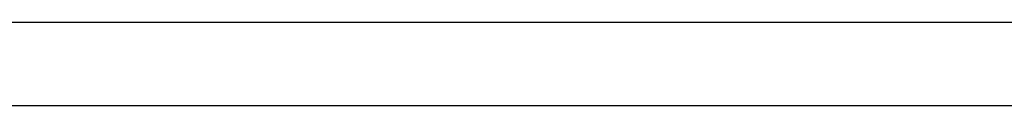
# Model space of a CAD drawing. Header units: inches. Extents: x 0.2 to 10.8, y 0.2 to 8.2.
# Tile 31 of 58: x 4.57269 to 4.60117, y 6.67954 to 6.68195. Entities that reach past the tile are written whole.
import ezdxf

# ---------------------------------------------------------------- set-up
doc = ezdxf.new("R2010")
doc.units = ezdxf.units.IN
doc.header["$MEASUREMENT"] = 0

msp = doc.modelspace()

# ---------------------------------------------------------------- linework, layer by layer
for p, q in [((4.510831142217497, 6.681951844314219), (4.604997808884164, 6.681951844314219)), ((4.604997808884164, 6.679535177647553), (4.510831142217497, 6.679535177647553))]:
    msp.add_line(p, q)

doc.saveas('drawing.dxf')
